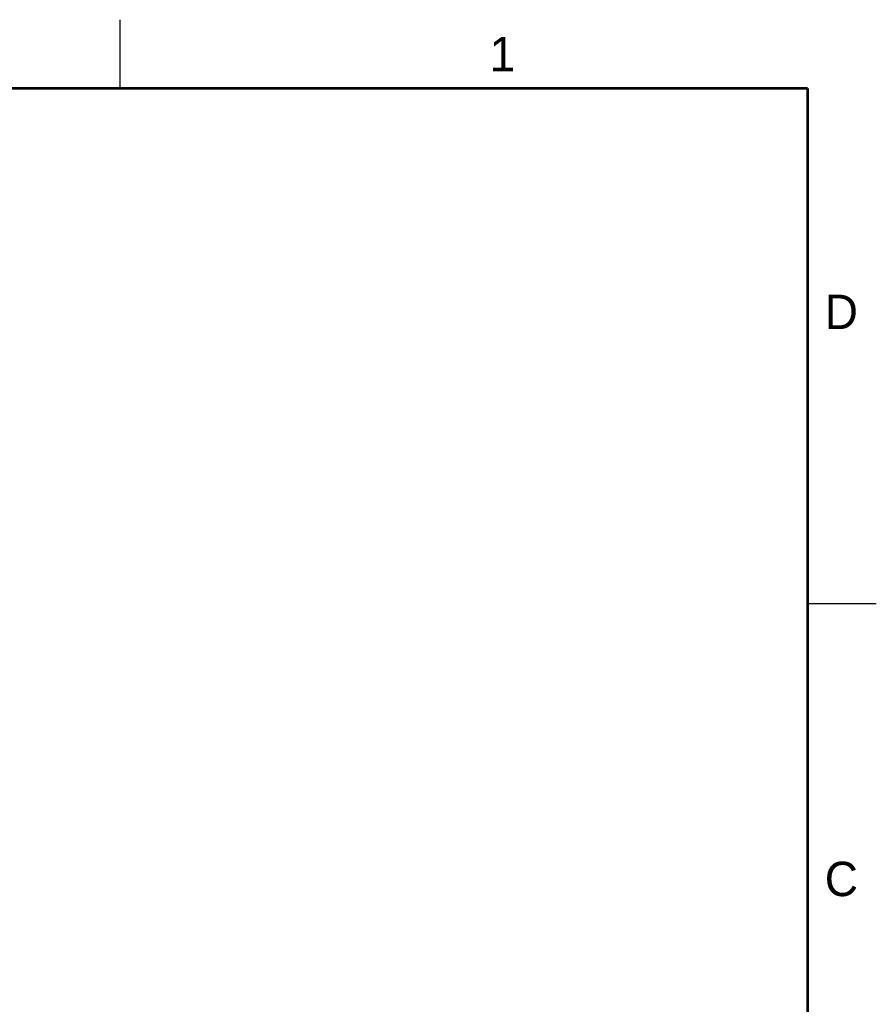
# Model space of a CAD drawing. Header units: inches. Extents: x 0 to 22, y 0 to 17.
# Tile 14 of 14: x 15.8 to 22, y 9.8 to 17. Entities that reach past the tile are written whole.
import ezdxf

# ---------------------------------------------------------------- set-up
doc = ezdxf.new("R2010")
doc.units = ezdxf.units.IN
doc.header["$LTSCALE"] = 1.21
doc.header["$MEASUREMENT"] = 0
doc.layers.get('0').update_dxf_attribs({"linetype": 'CONTINUOUS'})
doc.styles.get("Standard").update_dxf_attribs({"font": 'txt', "width": 0.8})

msp = doc.modelspace()

# ---------------------------------------------------------------- linework, layer by layer
at = {"color": 2, "linetype": 'CONTINUOUS'}
for p, q in [((16.5, 16.5), (16.5, 17)), ((22, 12.75), (21.5, 12.75))]:
    msp.add_line(p, q, dxfattribs=at)
at = {"color": 7, "linetype": 'CONTINUOUS', "const_width": 0.02}
for points in [[(21.5, 16.5), (0.5, 16.5)], [(21.5, 0.5), (21.5, 16.5)]]:
    msp.add_lwpolyline(points, dxfattribs=at)

# ---------------------------------------------------------------- texts
at = {"color": 2, "linetype": 'CONTINUOUS'}
for s, p in [('1', (19.1875, 16.625)), ('D', (21.625, 14.75)), ('C', (21.625, 10.625))]:
    msp.add_text(s, height=0.25, dxfattribs=at).set_placement(p)

doc.saveas('drawing.dxf')
